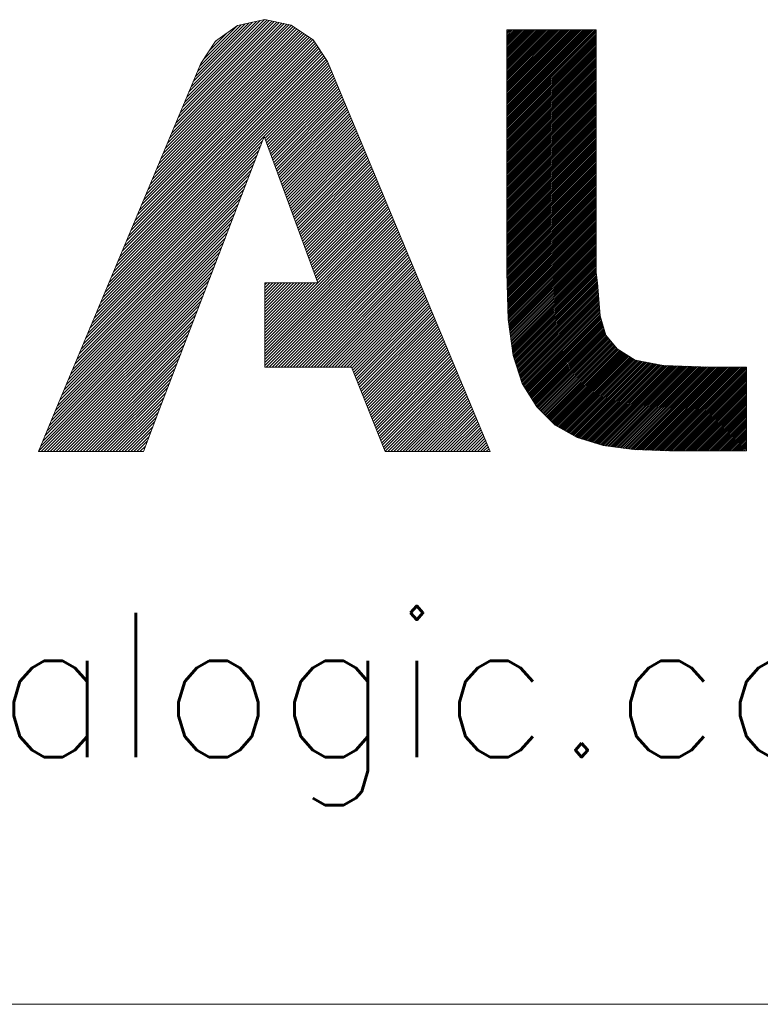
# Model space of a CAD drawing. Header units: millimetres. Extents: x 4 to 836, y 5 to 589.
# Tile 40 of 145: x 675 to 683, y 5 to 17. Entities that reach past the tile are written whole.
import ezdxf

# ---------------------------------------------------------------- set-up
doc = ezdxf.new("R2010")
doc.units = ezdxf.units.MM
doc.layers.add('256', color=7, linetype='Continuous', true_color=0xffffff)
doc.styles.add('blockfont', font='simplex.shx')

# ---------------------------------------------------------------- blocks, each defined once
blk = doc.blocks.new('HATCH7')
at = {"color": 5, "lineweight": 13}
for p, q in [((676.608234, 15.636857), (677.576043, 16.604666)), ((676.633608, 15.697444), (677.544171, 16.608007)), ((676.252987, 14.788636), (677.952104, 16.487752)), ((676.278362, 14.849223), (677.931079, 16.50194)), ((676.303737, 14.90981), (677.910053, 16.516127)), ((676.329111, 14.970397), (677.889028, 16.530314)), ((676.354486, 15.030985), (677.868003, 16.544502)), ((676.379861, 15.091572), (677.839898, 16.551609)), ((676.405236, 15.152159), (677.810581, 16.557504)), ((676.43061, 15.212746), (677.781263, 16.563399)), ((676.455985, 15.273334), (677.751946, 16.569295)), ((676.48136, 15.333921), (677.722629, 16.57519)), ((676.506735, 15.394508), (677.693312, 16.581085)), ((676.532109, 15.455095), (677.663995, 16.58698)), ((676.557484, 15.515682), (677.634677, 16.592876)), ((676.582859, 15.57627), (677.60536, 16.598771)), ((676.658983, 15.758031), (677.499351, 16.598399)), ((676.684358, 15.818618), (677.454531, 16.588791)), ((676.709733, 15.879206), (677.40971, 16.579183)), ((676.735107, 15.939793), (677.36489, 16.569576)), ((676.760482, 16.00038), (677.32007, 16.559968)), ((676.785857, 16.060967), (677.27525, 16.55036)), ((676.830545, 16.140868), (677.230429, 16.540752)), ((676.049989, 14.303938), (678.120304, 16.374253)), ((676.075364, 14.364525), (678.099279, 16.38844)), ((676.100739, 14.425112), (678.078254, 16.402628)), ((676.126114, 14.4857), (678.057229, 16.416815)), ((676.151488, 14.546287), (678.036204, 16.431002)), ((676.176863, 14.606874), (678.015179, 16.44519)), ((676.202238, 14.667461), (677.994154, 16.459377)), ((676.227613, 14.728049), (677.973129, 16.473565)), ((676.896241, 16.241777), (677.109656, 16.455191)), ((675.923116, 14.001002), (678.19082, 16.268706)), ((675.94849, 14.061589), (678.176758, 16.289857)), ((675.973865, 14.122176), (678.162697, 16.311008)), ((675.99924, 14.182764), (678.148636, 16.332159)), ((676.024615, 14.243351), (678.134574, 16.353311)), ((676.961937, 16.342685), (676.988283, 16.36903)), ((675.770867, 13.637479), (678.275188, 16.141799)), ((675.796242, 13.698066), (678.261126, 16.16295)), ((675.821617, 13.758653), (678.247065, 16.184101)), ((675.846991, 13.81924), (678.233004, 16.205253)), ((675.872366, 13.879828), (678.218942, 16.226404)), ((675.897741, 13.940415), (678.204881, 16.247555)), ((675.643993, 13.334543), (678.331619, 16.022168)), ((675.669368, 13.39513), (678.321248, 16.047009)), ((675.694743, 13.455717), (678.310876, 16.071851)), ((675.720118, 13.516304), (678.300505, 16.096692)), ((675.745492, 13.576891), (678.289249, 16.120648)), ((677.553863, 15.2092), (678.34199, 15.997327)), ((677.56331, 15.183434), (678.352361, 15.972485)), ((677.572757, 15.157669), (678.362732, 15.947644)), ((677.582204, 15.131903), (678.373104, 15.922803)), ((677.591651, 15.106138), (678.383475, 15.897962)), ((677.601098, 15.080372), (678.393846, 15.87312)), ((677.610545, 15.054607), (678.404217, 15.848279)), ((677.619992, 15.028841), (678.414588, 15.823438)), ((677.629439, 15.003076), (678.42496, 15.798597)), ((677.638886, 14.97731), (678.435331, 15.773755)), ((677.648332, 14.951544), (678.445702, 15.748914)), ((677.657779, 14.925779), (678.456073, 15.724073)), ((677.667226, 14.900013), (678.466444, 15.699231)), ((677.676673, 14.874248), (678.476816, 15.67439)), ((677.68612, 14.848482), (678.487187, 15.649549)), ((677.695567, 14.822717), (678.497558, 15.624708)), ((677.705014, 14.796951), (678.507929, 15.599866)), ((677.714461, 14.771186), (678.5183, 15.575025)), ((677.723908, 14.74542), (678.528672, 15.550184)), ((677.733355, 14.719654), (678.539043, 15.525343)), ((677.742802, 14.693889), (678.549414, 15.500501)), ((677.752249, 14.668123), (678.559785, 15.47566)), ((677.761695, 14.642358), (678.570156, 15.450819)), ((677.771142, 14.616592), (678.580528, 15.425977)), ((677.780589, 14.590827), (678.590899, 15.401136)), ((677.790036, 14.565061), (678.60127, 15.376295)), ((677.799483, 14.539296), (678.611641, 15.351454)), ((677.80893, 14.51353), (678.622012, 15.326612)), ((677.818377, 14.487764), (678.632384, 15.301771)), ((677.827824, 14.461999), (678.642755, 15.27693)), ((677.837271, 14.436233), (678.653126, 15.252089)), ((677.846718, 14.410468), (678.663497, 15.227247)), ((675.593244, 13.213368), (677.505335, 15.125459)), ((675.618619, 13.273955), (677.527293, 15.18263)), ((677.856165, 14.384702), (678.673868, 15.202406)), ((677.865612, 14.358937), (678.68424, 15.177565)), ((677.875059, 14.333171), (678.694611, 15.152723)), ((677.884505, 14.307406), (678.704982, 15.127882)), ((677.893952, 14.28164), (678.715353, 15.103041)), ((675.542494, 13.092194), (677.461417, 15.011116)), ((675.567869, 13.152781), (677.483376, 15.068288)), ((677.903399, 14.255874), (678.725724, 15.0782)), ((677.912846, 14.230109), (678.736096, 15.053358)), ((677.922293, 14.204343), (678.746467, 15.028517)), ((677.93174, 14.178578), (678.756838, 15.003676)), ((677.941187, 14.152812), (678.767209, 14.978834)), ((675.491745, 12.971019), (677.417499, 14.896774)), ((675.51712, 13.031607), (677.439458, 14.953945)), ((677.950634, 14.127047), (678.77758, 14.953993)), ((677.960081, 14.101281), (678.787952, 14.929152)), ((677.969528, 14.075516), (678.798323, 14.904311)), ((677.978975, 14.04975), (678.808694, 14.879469)), ((675.440996, 12.849845), (677.373582, 14.782431)), ((675.46637, 12.910432), (677.39554, 14.839602)), ((677.988422, 14.023985), (678.819065, 14.854628)), ((677.997868, 13.998219), (678.829436, 14.829787)), ((678.007315, 13.972453), (678.839808, 14.804946)), ((678.016762, 13.946688), (678.850179, 14.780104)), ((678.026209, 13.920922), (678.86055, 14.755263)), ((675.390246, 12.72867), (677.329664, 14.668088)), ((675.415621, 12.789258), (677.351623, 14.72526)), ((678.035656, 13.895157), (678.870921, 14.730422)), ((678.045103, 13.869391), (678.881292, 14.70558)), ((678.05455, 13.843626), (678.891664, 14.680739)), ((678.063997, 13.81786), (678.902035, 14.655898)), ((678.073444, 13.792095), (678.912406, 14.631057)), ((675.339497, 12.607496), (677.285746, 14.553746)), ((675.364871, 12.668083), (677.307705, 14.610917)), ((678.082891, 13.766329), (678.922777, 14.606215)), ((678.092338, 13.740563), (678.933148, 14.581374)), ((678.101785, 13.714798), (678.94352, 14.556533)), ((678.111232, 13.689032), (678.953891, 14.531692)), ((675.288747, 12.486322), (677.241829, 14.439403)), ((675.314122, 12.546909), (677.263787, 14.496574)), ((678.120678, 13.663267), (678.964262, 14.50685)), ((678.130125, 13.637501), (678.974633, 14.482009)), ((678.139572, 13.611736), (678.985004, 14.457168)), ((678.149019, 13.58597), (678.995375, 14.432326)), ((678.158466, 13.560205), (679.005747, 14.407485)), ((675.237998, 12.365147), (677.197911, 14.32506)), ((675.263372, 12.425734), (677.21987, 14.382232)), ((677.551557, 12.847658), (679.03686, 14.332961)), ((677.551557, 12.812446), (679.047231, 14.30812)), ((677.551557, 12.777233), (679.057603, 14.283279)), ((678.167913, 13.534439), (679.016118, 14.382644)), ((678.17736, 13.508673), (679.026489, 14.357803)), ((675.187248, 12.243973), (677.153993, 14.210718)), ((675.212623, 12.30456), (677.175952, 14.267889)), ((677.551557, 12.742021), (679.067974, 14.258437)), ((677.551557, 12.706808), (679.078345, 14.233596)), ((677.551557, 12.671596), (679.088716, 14.208755)), ((677.551557, 12.636383), (679.099087, 14.183914)), ((675.136499, 12.122798), (677.110075, 14.096375)), ((675.161873, 12.183386), (677.132034, 14.153546)), ((677.551557, 12.601171), (679.109459, 14.159072)), ((677.551557, 12.565958), (679.11983, 14.134231)), ((677.551557, 12.530746), (679.130201, 14.10939)), ((677.569896, 12.513872), (679.140572, 14.084549)), ((677.605108, 12.513872), (679.150943, 14.059707)), ((675.086111, 12.001985), (677.066158, 13.982033)), ((675.111124, 12.062211), (677.088117, 14.039204)), ((677.640321, 12.513872), (679.161315, 14.034866)), ((677.675533, 12.513872), (679.171686, 14.010025)), ((677.710746, 12.513872), (679.182057, 13.985183)), ((677.745958, 12.513872), (679.192428, 13.960342)), ((677.781171, 12.513872), (679.202799, 13.935501)), ((675.03611, 11.88156), (677.02224, 13.86769)), ((675.06111, 11.941773), (677.044199, 13.924861)), ((677.816383, 12.513872), (679.213171, 13.91066)), ((677.851595, 12.513872), (679.223542, 13.885818)), ((677.886808, 12.513872), (679.233913, 13.860977)), ((677.92202, 12.513872), (679.244284, 13.836136)), ((674.98611, 11.761134), (676.978322, 13.753347)), ((675.01111, 11.821347), (677.000281, 13.810519)), ((677.957233, 12.513872), (679.254655, 13.811295)), ((677.992445, 12.513872), (679.265027, 13.786453)), ((678.027658, 12.513872), (679.275398, 13.761612)), ((678.06287, 12.513872), (679.285769, 13.736771)), ((678.098083, 12.513872), (679.29614, 13.711929)), ((674.936109, 11.640709), (676.934405, 13.639005)), ((674.961109, 11.700922), (676.956364, 13.696176)), ((678.133295, 12.513872), (679.306511, 13.687088)), ((678.168508, 12.513872), (679.316883, 13.662247)), ((678.20372, 12.513872), (679.327254, 13.637406)), ((678.238933, 12.513872), (679.337625, 13.612564)), ((678.274145, 12.513872), (679.347996, 13.587723)), ((674.886108, 11.520283), (676.890487, 13.524662)), ((674.911109, 11.580496), (676.912446, 13.581833)), ((674.921235, 11.520198), (676.868528, 13.467491)), ((677.551557, 13.481483), (677.57779, 13.507716)), ((677.551557, 13.44627), (677.613003, 13.507716)), ((677.551557, 13.411058), (677.648215, 13.507716)), ((677.551557, 13.375845), (677.683428, 13.507716)), ((677.551557, 13.340633), (677.71864, 13.507716)), ((677.551557, 13.30542), (677.753853, 13.507716)), ((677.551557, 13.270208), (677.789065, 13.507716)), ((677.551557, 13.234995), (677.824278, 13.507716)), ((677.551557, 13.199783), (677.85949, 13.507716)), ((677.551557, 13.16457), (677.894703, 13.507716)), ((677.551557, 13.129358), (677.929915, 13.507716)), ((677.551557, 13.094145), (677.965128, 13.507716)), ((677.551557, 13.058933), (678.00034, 13.507716)), ((677.551557, 13.02372), (678.035553, 13.507716)), ((677.551557, 12.988508), (678.070765, 13.507716)), ((677.551557, 12.953295), (678.105978, 13.507716)), ((677.551557, 12.918083), (678.14119, 13.507716)), ((677.551557, 12.882871), (678.176402, 13.507716)), ((678.309358, 12.513872), (679.358367, 13.562882)), ((678.34457, 12.513872), (679.368739, 13.538041)), ((678.379783, 12.513872), (679.37911, 13.513199)), ((678.414995, 12.513872), (679.389481, 13.488358)), ((674.956448, 11.520198), (676.846569, 13.410319)), ((674.99166, 11.520198), (676.82461, 13.353148)), ((678.450208, 12.513872), (679.399852, 13.463517)), ((678.48542, 12.513872), (679.410223, 13.438675)), ((678.520632, 12.513872), (679.420595, 13.413834)), ((678.555845, 12.513872), (679.430966, 13.388993)), ((678.578837, 12.501651), (679.441337, 13.364152)), ((675.026873, 11.520198), (676.802652, 13.295977)), ((675.062085, 11.520198), (676.780693, 13.238805)), ((678.588882, 12.476485), (679.451708, 13.33931)), ((678.598928, 12.451318), (679.462079, 13.314469)), ((678.608973, 12.426151), (679.472451, 13.289628)), ((678.619019, 12.400984), (679.482822, 13.264786)), ((678.629064, 12.375817), (679.493193, 13.239945)), ((675.097298, 11.520198), (676.758734, 13.181634)), ((675.13251, 11.520198), (676.736775, 13.124463)), ((678.63911, 12.35065), (679.503564, 13.215104)), ((678.649155, 12.325483), (679.513935, 13.190263)), ((678.659201, 12.300316), (679.524307, 13.165421)), ((678.669246, 12.275149), (679.534678, 13.14058)), ((675.167723, 11.520198), (676.714816, 13.067291)), ((675.202935, 11.520198), (676.692857, 13.01012)), ((678.679292, 12.249982), (679.545049, 13.115739)), ((678.689337, 12.224815), (679.55542, 13.090898)), ((678.699383, 12.199648), (679.565791, 13.066056)), ((678.709428, 12.174481), (679.576163, 13.041215)), ((678.719474, 12.149314), (679.586534, 13.016374)), ((675.238148, 11.520198), (676.670899, 12.952949)), ((675.27336, 11.520198), (676.64894, 12.895778)), ((678.729519, 12.124147), (679.596905, 12.991532)), ((678.739565, 12.09898), (679.607276, 12.966691)), ((678.74961, 12.073813), (679.617647, 12.94185)), ((678.759656, 12.048646), (679.628019, 12.917009)), ((678.769701, 12.023479), (679.63839, 12.892167)), ((675.308573, 11.520198), (676.626981, 12.838606)), ((675.343785, 11.520198), (676.605022, 12.781435)), ((678.779747, 11.998312), (679.648761, 12.867326)), ((678.789792, 11.973145), (679.659132, 12.842485)), ((678.799838, 11.947978), (679.669503, 12.817644)), ((678.809883, 11.922811), (679.679875, 12.792802)), ((675.378998, 11.520198), (676.583063, 12.724264)), ((675.41421, 11.520198), (676.561104, 12.667092)), ((678.819929, 11.897644), (679.690246, 12.767961)), ((678.829974, 11.872477), (679.700617, 12.74312)), ((678.84002, 11.84731), (679.710988, 12.718278)), ((678.850065, 11.822143), (679.721359, 12.693437)), ((678.860111, 11.796976), (679.731731, 12.668596)), ((675.449423, 11.520198), (676.539146, 12.609921)), ((675.484635, 11.520198), (676.517187, 12.55275)), ((678.870156, 11.771809), (679.742102, 12.643755)), ((678.880202, 11.746642), (679.752473, 12.618913)), ((678.890247, 11.721475), (679.762844, 12.594072)), ((678.900293, 11.696308), (679.773215, 12.569231)), ((678.910338, 11.671141), (679.783586, 12.54439)), ((675.519848, 11.520198), (676.495228, 12.495578)), ((675.55506, 11.520198), (676.473269, 12.438407)), ((678.920384, 11.645974), (679.793958, 12.519548)), ((678.930429, 11.620807), (679.804329, 12.494707)), ((678.940475, 11.59564), (679.8147, 12.469866)), ((678.95052, 11.570473), (679.825071, 12.445024)), ((675.590272, 11.520198), (676.45131, 12.381236)), ((675.625485, 11.520198), (676.429351, 12.324064)), ((678.960566, 11.545306), (679.835442, 12.420183)), ((678.97067, 11.520198), (679.845814, 12.395342)), ((679.005882, 11.520198), (679.856185, 12.370501)), ((679.041095, 11.520198), (679.866556, 12.345659)), ((679.076307, 11.520198), (679.876927, 12.320818)), ((675.660697, 11.520198), (676.407392, 12.266893)), ((675.69591, 11.520198), (676.385434, 12.209722)), ((679.11152, 11.520198), (679.887298, 12.295977)), ((679.146732, 11.520198), (679.89767, 12.271135)), ((679.181945, 11.520198), (679.908041, 12.246294)), ((679.217157, 11.520198), (679.918412, 12.221453)), ((679.25237, 11.520198), (679.928783, 12.196612)), ((675.731122, 11.520198), (676.363475, 12.15255)), ((675.766335, 11.520198), (676.341516, 12.095379)), ((679.287582, 11.520198), (679.939154, 12.17177)), ((679.322795, 11.520198), (679.949526, 12.146929)), ((679.358007, 11.520198), (679.959897, 12.122088)), ((679.393219, 11.520198), (679.970268, 12.097247)), ((675.801547, 11.520198), (676.319594, 12.038245)), ((675.83676, 11.520198), (676.297731, 11.981169)), ((679.428432, 11.520198), (679.980639, 12.072405)), ((679.463644, 11.520198), (679.99101, 12.047564)), ((679.498857, 11.520198), (680.001382, 12.022723)), ((679.534069, 11.520198), (680.011753, 11.997881)), ((679.569282, 11.520198), (680.022124, 11.97304)), ((675.871972, 11.520198), (676.275868, 11.924094)), ((675.907185, 11.520198), (676.254005, 11.867018)), ((679.604494, 11.520198), (680.032495, 11.948199)), ((679.639707, 11.520198), (680.042866, 11.923358)), ((679.674919, 11.520198), (680.053238, 11.898516)), ((679.710132, 11.520198), (680.063609, 11.873675)), ((679.745344, 11.520198), (680.07398, 11.848834)), ((675.942397, 11.520198), (676.232142, 11.809943)), ((675.97761, 11.520198), (676.210279, 11.752867)), ((679.780557, 11.520198), (680.084351, 11.823993)), ((679.815769, 11.520198), (680.094722, 11.799151)), ((679.850982, 11.520198), (680.105094, 11.77431)), ((679.886194, 11.520198), (680.115465, 11.749469)), ((676.012822, 11.520198), (676.188416, 11.695792)), ((676.048035, 11.520198), (676.166553, 11.638716)), ((679.921407, 11.520198), (680.125836, 11.724627)), ((679.956619, 11.520198), (680.136207, 11.699786)), ((679.991832, 11.520198), (680.146578, 11.674945)), ((680.027044, 11.520198), (680.15695, 11.650104)), ((680.062256, 11.520198), (680.167321, 11.625262)), ((676.083247, 11.520198), (676.14469, 11.581641)), ((680.097469, 11.520198), (680.177692, 11.600421)), ((680.132681, 11.520198), (680.188063, 11.57558)), ((680.167894, 11.520198), (680.198434, 11.550738))]:
    blk.add_line(p, q, dxfattribs=at)
blk = doc.blocks.new('HATCH9')
at = {"color": 5, "lineweight": 13}
for p, q in [((680.406635, 16.461435), (680.43415, 16.48895)), ((680.406635, 16.441207), (680.454378, 16.48895)), ((680.406635, 16.42098), (680.474605, 16.48895)), ((680.406635, 16.400752), (680.494833, 16.48895)), ((680.406635, 16.380525), (680.51506, 16.48895)), ((680.406635, 16.360297), (680.535288, 16.48895)), ((680.406635, 16.34007), (680.555515, 16.48895)), ((680.406635, 16.319842), (680.575743, 16.48895)), ((680.406635, 16.299615), (680.59597, 16.48895)), ((680.406635, 16.279387), (680.616198, 16.48895)), ((680.406635, 16.25916), (680.636425, 16.48895)), ((680.406635, 16.238932), (680.656653, 16.48895)), ((680.406635, 16.218705), (680.67688, 16.48895)), ((680.406635, 16.198478), (680.697107, 16.48895)), ((680.406635, 16.17825), (680.717335, 16.48895)), ((680.406635, 16.158023), (680.737562, 16.48895)), ((680.406635, 16.137795), (680.75779, 16.48895)), ((680.406635, 16.117568), (680.778017, 16.48895)), ((680.406635, 16.09734), (680.798245, 16.48895)), ((680.406635, 16.077113), (680.818472, 16.48895)), ((680.406635, 16.056885), (680.8387, 16.48895)), ((680.406635, 16.036658), (680.858927, 16.48895)), ((680.406635, 16.01643), (680.879155, 16.48895)), ((680.406635, 15.996203), (680.899382, 16.48895)), ((680.406635, 15.975975), (680.91961, 16.48895)), ((680.406635, 15.955748), (680.939837, 16.48895)), ((680.406635, 15.935521), (680.960064, 16.48895)), ((680.406635, 15.915293), (680.980292, 16.48895)), ((680.406635, 15.895066), (681.000519, 16.48895)), ((680.406635, 15.874838), (681.020747, 16.48895)), ((680.406635, 15.854611), (681.040974, 16.48895)), ((680.406635, 15.834383), (681.061202, 16.48895)), ((680.406635, 15.814156), (681.081429, 16.48895)), ((680.406635, 15.793928), (681.101657, 16.48895)), ((680.406635, 15.773701), (681.121884, 16.48895)), ((680.406635, 15.753473), (681.142112, 16.48895)), ((680.406635, 15.733246), (681.162339, 16.48895)), ((680.406635, 15.713018), (681.182567, 16.48895)), ((680.406635, 15.692791), (681.202794, 16.48895)), ((680.406635, 15.672564), (681.223021, 16.48895)), ((680.406635, 15.652336), (681.243249, 16.48895)), ((680.406635, 15.632109), (681.263476, 16.48895)), ((680.406635, 15.611881), (681.283704, 16.48895)), ((680.406635, 15.591654), (681.303931, 16.48895)), ((680.406635, 15.571426), (681.324159, 16.48895)), ((680.406635, 15.551199), (681.344386, 16.48895)), ((680.406635, 15.530971), (681.364614, 16.48895)), ((680.406635, 15.510744), (681.384841, 16.48895)), ((680.406635, 15.490516), (681.405069, 16.48895)), ((680.406635, 15.470289), (681.425296, 16.48895)), ((680.406635, 15.450061), (681.445524, 16.48895)), ((680.406635, 15.429834), (681.457807, 16.481006)), ((680.406635, 15.409607), (681.457807, 16.460779)), ((680.406635, 15.389379), (681.457807, 16.440551)), ((680.406635, 15.369152), (681.457807, 16.420324)), ((680.406635, 15.348924), (681.457807, 16.400096)), ((680.406635, 15.328697), (681.457807, 16.379869)), ((680.406635, 15.308469), (681.457807, 16.359641)), ((680.406635, 15.288242), (681.457807, 16.339414)), ((680.406635, 15.268014), (681.457807, 16.319186)), ((680.406635, 15.247787), (681.457807, 16.298959)), ((680.406635, 15.227559), (681.457807, 16.278731)), ((680.406635, 15.207332), (681.457807, 16.258504)), ((680.406635, 15.187104), (681.457807, 16.238276)), ((680.406635, 15.166877), (681.457807, 16.218049)), ((680.406635, 15.14665), (681.457807, 16.197822)), ((680.406635, 15.126422), (681.457807, 16.177594)), ((680.406635, 15.106195), (681.457807, 16.157367)), ((680.406635, 15.085967), (681.457807, 16.137139)), ((680.406635, 15.06574), (681.457807, 16.116912)), ((680.406635, 15.045512), (681.457807, 16.096684)), ((680.406635, 15.025285), (681.457807, 16.076457)), ((680.406635, 15.005057), (681.457807, 16.056229)), ((680.406635, 14.98483), (681.457807, 16.036002)), ((680.406635, 14.964602), (681.457807, 16.015774)), ((680.406635, 14.944375), (681.457807, 15.995547)), ((680.406635, 14.924147), (681.457807, 15.975319)), ((680.406635, 14.90392), (681.457807, 15.955092)), ((680.406635, 14.883693), (681.457807, 15.934865)), ((680.406635, 14.863465), (681.457807, 15.914637)), ((680.406635, 14.843238), (681.457807, 15.89441)), ((680.406635, 14.82301), (681.457807, 15.874182)), ((680.406635, 14.802783), (681.457807, 15.853955)), ((680.406635, 14.782555), (681.457807, 15.833727)), ((680.406635, 14.762328), (681.457807, 15.8135)), ((680.406635, 14.7421), (681.457807, 15.793272)), ((680.406635, 14.721873), (681.457807, 15.773045)), ((680.406635, 14.701645), (681.457807, 15.752817)), ((680.406635, 14.681418), (681.457807, 15.73259)), ((680.406635, 14.66119), (681.457807, 15.712362)), ((680.406635, 14.640963), (681.457807, 15.692135)), ((680.406635, 14.620736), (681.457807, 15.671908)), ((680.406635, 14.600508), (681.457807, 15.65168)), ((680.406635, 14.580281), (681.457807, 15.631453)), ((680.406635, 14.560053), (681.457807, 15.611225)), ((680.406635, 14.539826), (681.457807, 15.590998)), ((680.406635, 14.519598), (681.457807, 15.57077)), ((680.406635, 14.499371), (681.457807, 15.550543)), ((680.406635, 14.479143), (681.457807, 15.530315)), ((680.406635, 14.458916), (681.457807, 15.510088)), ((680.406635, 14.438688), (681.457807, 15.48986)), ((680.406635, 14.418461), (681.457807, 15.469633)), ((680.406635, 14.398233), (681.457807, 15.449405)), ((680.406635, 14.378006), (681.457807, 15.429178)), ((680.406635, 14.357779), (681.457807, 15.408951)), ((680.406635, 14.337551), (681.457807, 15.388723)), ((680.406635, 14.317324), (681.457807, 15.368496)), ((680.406635, 14.297096), (681.457807, 15.348268)), ((680.406635, 14.276869), (681.457807, 15.328041)), ((680.406635, 14.256641), (681.457807, 15.307813)), ((680.406635, 14.236414), (681.457807, 15.287586)), ((680.406635, 14.216186), (681.457807, 15.267358)), ((680.406635, 14.195959), (681.457807, 15.247131)), ((680.406635, 14.175731), (681.457807, 15.226903)), ((680.406635, 14.155504), (681.457807, 15.206676)), ((680.406635, 14.135276), (681.457807, 15.186448)), ((680.406635, 14.115049), (681.457807, 15.166221)), ((680.406635, 14.094822), (681.457807, 15.145994)), ((680.406635, 14.074594), (681.457807, 15.125766)), ((680.406635, 14.054367), (681.457807, 15.105539)), ((680.406635, 14.034139), (681.457807, 15.085311)), ((680.406635, 14.013912), (681.457807, 15.065084)), ((680.406635, 13.993684), (681.457807, 15.044856)), ((680.406635, 13.973457), (681.457807, 15.024629)), ((680.406635, 13.953229), (681.457807, 15.004401)), ((680.406635, 13.933002), (681.457807, 14.984174)), ((680.406635, 13.912774), (681.457807, 14.963946)), ((680.406635, 13.892547), (681.457807, 14.943719)), ((680.406635, 13.87232), (681.457807, 14.923492)), ((680.406635, 13.852092), (681.457807, 14.903264)), ((680.406635, 13.831865), (681.457807, 14.883037)), ((680.406635, 13.811637), (681.457807, 14.862809)), ((680.406635, 13.79141), (681.457807, 14.842582)), ((680.406635, 13.771182), (681.457807, 14.822354)), ((680.406635, 13.750955), (681.457807, 14.802127)), ((680.406635, 13.730727), (681.457807, 14.781899)), ((680.406635, 13.7105), (681.457807, 14.761672)), ((680.406635, 13.690272), (681.457807, 14.741444)), ((680.406635, 13.670045), (681.457807, 14.721217)), ((680.406635, 13.649817), (681.457807, 14.700989)), ((680.406635, 13.62959), (681.457807, 14.680762)), ((680.407169, 13.609896), (681.457807, 14.660535)), ((680.407737, 13.590237), (681.457807, 14.640307)), ((680.408306, 13.570578), (681.457807, 14.62008)), ((680.408874, 13.550919), (681.457807, 14.599852)), ((680.409443, 13.531261), (681.457807, 14.579625)), ((680.410011, 13.511602), (681.457807, 14.559397)), ((680.41058, 13.491943), (681.457807, 14.53917)), ((680.411148, 13.472284), (681.457807, 14.518942)), ((680.411717, 13.452625), (681.457807, 14.498715)), ((680.412285, 13.432966), (681.457807, 14.478487)), ((680.412854, 13.413307), (681.457807, 14.45826)), ((680.413422, 13.393648), (681.457807, 14.438032)), ((680.413991, 13.373989), (681.457807, 14.417805)), ((680.41456, 13.35433), (681.457807, 14.397578)), ((680.415128, 13.334671), (681.457807, 14.37735)), ((680.415697, 13.315012), (681.457807, 14.357123)), ((680.416265, 13.295353), (681.457807, 14.336895)), ((680.416834, 13.275694), (681.457807, 14.316668)), ((680.417402, 13.256035), (681.457807, 14.29644)), ((680.417971, 13.236376), (681.457807, 14.276213)), ((680.418539, 13.216717), (681.457807, 14.255985)), ((680.419108, 13.197058), (681.457807, 14.235758)), ((680.419676, 13.1774), (681.457807, 14.21553)), ((680.420245, 13.157741), (681.457807, 14.195303)), ((680.420813, 13.138082), (681.457807, 14.175075)), ((680.421382, 13.118423), (681.457807, 14.154848)), ((680.42195, 13.098764), (681.457807, 14.134621)), ((680.422519, 13.079105), (681.457807, 14.114393)), ((680.424392, 13.06075), (681.457807, 14.094166)), ((680.426759, 13.04289), (681.457807, 14.073938)), ((680.429126, 13.02503), (681.457807, 14.053711)), ((680.431494, 13.00717), (681.457807, 14.033483)), ((680.433861, 12.98931), (681.457807, 14.013256)), ((680.436228, 12.971449), (681.457807, 13.993028)), ((680.438595, 12.953589), (681.457807, 13.972801)), ((680.440963, 12.935729), (681.457807, 13.952573)), ((680.44333, 12.917869), (681.457807, 13.932346)), ((680.445697, 12.900009), (681.457807, 13.912118)), ((680.448065, 12.882149), (681.457807, 13.891891)), ((680.450432, 12.864288), (681.457807, 13.871664)), ((680.452799, 12.846428), (681.457807, 13.851436)), ((680.455166, 12.828568), (681.457807, 13.831209)), ((680.457534, 12.810708), (681.457807, 13.810981)), ((680.459901, 12.792848), (681.457807, 13.790754)), ((680.462268, 12.774988), (681.457807, 13.770526)), ((680.464636, 12.757127), (681.457807, 13.750299)), ((680.467003, 12.739267), (681.457807, 13.730071)), ((680.46937, 12.721407), (681.457807, 13.709844)), ((680.471737, 12.703547), (681.457807, 13.689616)), ((680.474105, 12.685687), (681.457807, 13.669389)), ((680.476472, 12.667827), (681.457807, 13.649161)), ((680.478913, 12.65004), (681.457807, 13.628934)), ((680.483906, 12.634805), (681.460257, 13.611157)), ((680.488899, 12.619571), (681.462779, 13.593451)), ((680.493891, 12.604336), (681.465302, 13.575746)), ((680.498884, 12.589101), (681.467824, 13.558041)), ((680.503877, 12.573867), (681.470346, 13.540336)), ((680.50887, 12.558632), (681.472868, 13.522631)), ((680.513863, 12.543398), (681.475222, 13.504757)), ((680.518856, 12.528163), (681.476675, 13.485982)), ((680.523849, 12.512928), (681.478128, 13.467208)), ((680.528841, 12.497694), (681.479581, 13.448433)), ((680.533834, 12.482459), (681.481034, 13.429659)), ((680.538827, 12.467224), (681.482487, 13.410884)), ((680.54382, 12.45199), (681.48394, 13.39211)), ((680.548813, 12.436755), (681.485393, 13.373335)), ((680.553806, 12.421521), (681.486846, 13.354561)), ((680.558798, 12.406286), (681.488299, 13.335786)), ((680.563791, 12.391051), (681.489752, 13.317012)), ((680.568784, 12.375817), (681.491205, 13.298237)), ((680.573777, 12.360582), (681.492658, 13.279463)), ((680.57877, 12.345348), (681.494111, 13.260688)), ((680.583763, 12.330113), (681.495564, 13.241914)), ((680.589649, 12.315772), (681.497017, 13.223139)), ((680.597419, 12.303314), (681.498469, 13.204365)), ((680.605189, 12.290856), (681.499922, 13.18559)), ((680.612958, 12.278399), (681.501375, 13.166816)), ((680.620728, 12.265941), (681.502828, 13.148041)), ((680.628498, 12.253484), (681.504281, 13.129267)), ((680.636268, 12.241026), (681.506676, 13.111434)), ((680.644038, 12.228568), (681.511216, 13.095746)), ((680.651807, 12.216111), (681.515755, 13.080058)), ((680.659577, 12.203653), (681.520294, 13.06437)), ((680.667347, 12.191195), (681.524834, 13.048682)), ((680.675117, 12.178738), (681.529373, 13.032994)), ((680.682887, 12.16628), (681.533913, 13.017306)), ((680.690657, 12.153822), (681.538452, 13.001618)), ((680.698426, 12.141365), (681.542992, 12.98593)), ((680.706196, 12.128907), (681.547531, 12.970242)), ((680.713966, 12.116449), (681.552071, 12.954554)), ((680.721736, 12.103992), (681.55661, 12.938866)), ((680.729506, 12.091534), (681.561149, 12.923178)), ((680.737275, 12.079076), (681.565689, 12.90749)), ((680.745045, 12.066619), (681.570228, 12.891802)), ((680.752815, 12.054161), (681.578318, 12.879664)), ((680.760828, 12.041946), (681.587472, 12.868591)), ((680.771041, 12.031932), (681.596626, 12.857518)), ((680.781255, 12.021919), (681.605781, 12.846444)), ((680.791468, 12.011905), (681.614935, 12.835371)), ((680.801682, 12.001891), (681.62409, 12.824298)), ((680.811896, 11.991877), (681.633244, 12.813225)), ((680.822109, 11.981863), (681.642398, 12.802152)), ((680.832323, 11.97185), (681.651553, 12.791079)), ((680.842537, 11.961836), (681.660707, 12.780006)), ((680.85275, 11.951822), (681.669862, 12.768933)), ((680.862964, 11.941808), (681.679016, 12.75786)), ((680.873178, 11.931794), (681.68817, 12.746787)), ((680.883391, 11.92178), (681.697325, 12.735714)), ((680.893605, 11.911767), (681.707071, 12.725233)), ((680.903819, 11.901753), (681.719658, 12.717592)), ((680.914032, 11.891739), (681.732245, 12.709952)), ((680.924246, 11.881725), (681.744832, 12.702311)), ((680.934459, 11.871711), (681.757419, 12.694671)), ((680.944673, 11.861697), (681.770006, 12.68703)), ((680.954887, 11.851684), (681.782593, 12.67939)), ((680.9651, 11.84167), (681.79518, 12.671749)), ((680.975314, 11.831656), (681.807767, 12.664109)), ((680.987817, 11.823932), (681.820354, 12.656468)), ((681.000677, 11.816564), (681.832941, 12.648828)), ((681.013537, 11.809197), (681.845528, 12.641187)), ((681.026397, 11.80183), (681.858115, 12.633547)), ((681.039258, 11.794462), (681.870702, 12.625906)), ((681.052118, 11.787095), (681.883289, 12.618266)), ((681.064978, 11.779728), (681.895876, 12.610625)), ((681.077838, 11.77236), (681.908463, 12.602985)), ((681.090698, 11.764993), (681.922157, 12.596452)), ((681.103558, 11.757626), (681.939076, 12.593144)), ((681.116418, 11.750258), (681.955996, 12.589836)), ((681.129278, 11.742891), (681.972916, 12.586528)), ((681.142139, 11.735524), (681.989835, 12.58322)), ((681.154999, 11.728156), (682.006755, 12.579912)), ((681.167859, 11.720789), (682.023674, 12.576604)), ((681.180719, 11.713422), (682.040594, 12.573297)), ((681.193579, 11.706054), (682.057514, 12.569989)), ((681.206439, 11.698687), (682.074433, 12.566681)), ((681.219299, 11.69132), (682.091353, 12.563373)), ((681.232159, 11.683952), (682.108272, 12.560065)), ((681.247036, 11.678601), (682.125192, 12.556757)), ((681.262536, 11.673874), (682.142112, 12.553449)), ((681.278037, 11.669147), (682.159031, 12.550142)), ((681.293537, 11.66442), (682.175951, 12.546834)), ((681.309038, 11.659693), (682.19287, 12.543526)), ((681.324538, 11.654966), (682.20979, 12.540218)), ((681.340039, 11.650239), (682.226709, 12.53691)), ((681.355539, 11.645513), (682.243629, 12.533602)), ((681.37104, 11.640786), (682.261881, 12.531627)), ((681.38654, 11.636059), (682.281465, 12.530983)), ((681.402041, 11.631332), (682.301049, 12.53034)), ((681.417541, 11.626605), (682.320633, 12.529696)), ((681.433042, 11.621878), (682.340217, 12.529053)), ((681.448542, 11.617151), (682.359801, 12.528409)), ((681.464043, 11.612424), (682.379385, 12.527766)), ((681.479543, 11.607697), (682.398969, 12.527122)), ((681.495044, 11.60297), (682.418552, 12.526478)), ((681.510544, 11.598243), (682.438136, 12.525835)), ((681.526045, 11.593516), (682.45772, 12.525191)), ((681.541545, 11.588789), (682.477304, 12.524548)), ((681.559336, 11.586352), (682.496888, 12.523904)), ((681.577156, 11.583944), (682.516472, 12.52326)), ((681.594976, 11.581537), (682.536056, 12.522617)), ((681.612796, 11.579129), (682.55564, 12.521973)), ((681.630616, 11.576722), (682.575223, 12.52133)), ((681.648436, 11.574314), (682.594807, 12.520686)), ((681.666255, 11.571907), (682.614391, 12.520042)), ((681.684075, 11.569499), (682.633975, 12.519399)), ((681.701895, 11.567092), (682.653559, 12.518755)), ((681.719715, 11.564684), (682.673143, 12.518112)), ((681.737535, 11.562277), (682.692727, 12.517468)), ((681.755355, 11.559869), (682.712311, 12.516825)), ((681.773175, 11.557462), (682.731894, 12.516181)), ((681.790995, 11.555054), (682.751478, 12.515537)), ((681.808815, 11.552647), (682.771062, 12.514894)), ((681.826635, 11.550239), (682.790646, 12.51425)), ((681.844455, 11.547831), (682.810495, 12.513872)), ((681.862275, 11.545424), (682.830723, 12.513872)), ((681.880095, 11.543016), (682.85095, 12.513872)), ((681.897914, 11.540609), (682.871178, 12.513872)), ((681.916996, 11.539462), (682.891405, 12.513872)), ((681.936572, 11.538811), (682.911633, 12.513872)), ((681.956148, 11.53816), (682.93186, 12.513872)), ((681.975724, 11.537509), (682.952088, 12.513872)), ((681.995301, 11.536858), (682.972315, 12.513872)), ((682.014877, 11.536207), (682.992542, 12.513872)), ((682.034453, 11.535555), (683.01277, 12.513872)), ((682.054029, 11.534904), (683.032997, 12.513872)), ((682.073606, 11.534253), (683.053225, 12.513872)), ((682.093182, 11.533602), (683.073452, 12.513872)), ((682.112758, 11.532951), (683.09368, 12.513872)), ((682.132335, 11.532299), (683.113907, 12.513872)), ((682.151911, 11.531648), (683.134135, 12.513872)), ((682.171487, 11.530997), (683.154362, 12.513872)), ((682.191063, 11.530346), (683.17459, 12.513872)), ((682.21064, 11.529695), (683.194817, 12.513872)), ((682.230216, 11.529043), (683.215045, 12.513872)), ((682.249792, 11.528392), (683.232986, 12.511586)), ((682.269369, 11.527741), (683.232986, 12.491359)), ((682.288945, 11.52709), (683.232986, 12.471131)), ((682.308521, 11.526439), (683.232986, 12.450904)), ((682.328194, 11.525884), (683.232986, 12.430676)), ((682.348421, 11.525884), (683.232986, 12.410449)), ((682.368649, 11.525884), (683.232986, 12.390221)), ((682.388876, 11.525884), (683.232986, 12.369994)), ((682.409104, 11.525884), (683.232986, 12.349766)), ((682.429331, 11.525884), (683.232986, 12.329539)), ((682.449559, 11.525884), (683.232986, 12.309311)), ((682.469786, 11.525884), (683.232986, 12.289084)), ((682.490014, 11.525884), (683.232986, 12.268856)), ((682.510241, 11.525884), (683.232986, 12.248629)), ((682.530468, 11.525884), (683.232986, 12.228402)), ((682.550696, 11.525884), (683.232986, 12.208174)), ((682.570923, 11.525884), (683.232986, 12.187947)), ((682.591151, 11.525884), (683.232986, 12.167719)), ((682.611378, 11.525884), (683.232986, 12.147492)), ((682.631606, 11.525884), (683.232986, 12.127264)), ((682.651833, 11.525884), (683.232986, 12.107037)), ((682.672061, 11.525884), (683.232986, 12.086809)), ((682.692288, 11.525884), (683.232986, 12.066582)), ((682.712516, 11.525884), (683.232986, 12.046354)), ((682.732743, 11.525884), (683.232986, 12.026127)), ((682.752971, 11.525884), (683.232986, 12.005899)), ((682.773198, 11.525884), (683.232986, 11.985672)), ((682.793425, 11.525884), (683.232986, 11.965445)), ((682.813653, 11.525884), (683.232986, 11.945217)), ((682.83388, 11.525884), (683.232986, 11.92499)), ((682.854108, 11.525884), (683.232986, 11.904762)), ((682.874335, 11.525884), (683.232986, 11.884535)), ((682.894563, 11.525884), (683.232986, 11.864307)), ((682.91479, 11.525884), (683.232986, 11.84408)), ((682.935018, 11.525884), (683.232986, 11.823852)), ((682.955245, 11.525884), (683.232986, 11.803625)), ((682.975473, 11.525884), (683.232986, 11.783397)), ((682.9957, 11.525884), (683.232986, 11.76317)), ((683.015927, 11.525884), (683.232986, 11.742943)), ((683.036155, 11.525884), (683.232986, 11.722715)), ((683.056382, 11.525884), (683.232986, 11.702488)), ((683.07661, 11.525884), (683.232986, 11.68226)), ((683.096837, 11.525884), (683.232986, 11.662033)), ((683.117065, 11.525884), (683.232986, 11.641805)), ((683.137292, 11.525884), (683.232986, 11.621578)), ((683.15752, 11.525884), (683.232986, 11.60135)), ((683.177747, 11.525884), (683.232986, 11.581123)), ((683.197975, 11.525884), (683.232986, 11.560895))]:
    blk.add_line(p, q, dxfattribs=at)

msp = doc.modelspace()

# ---------------------------------------------------------------- linework, layer by layer
at = {"layer": '256', "color": 5, "linetype": 'Continuous', "lineweight": 18}
for p, q in [((677.23, 16.541), (677.552, 16.61)), ((677.552, 16.61), (677.865, 16.547)), ((676.971, 16.357), (677.23, 16.541)), ((677.865, 16.547), (678.121, 16.374)), ((680.407, 16.489), (681.458, 16.489)), ((680.407, 13.628), (680.407, 16.489)), ((681.458, 16.489), (681.458, 13.628)), ((678.121, 16.374), (678.293, 16.116)), ((676.799, 16.093), (676.971, 16.357)), ((675.11, 12.06), (676.799, 16.093)), ((678.293, 16.116), (680.211, 11.52)), ((677.546, 15.231), (676.328, 12.06)), ((678.178, 13.508), (677.546, 15.231)), ((680.423, 13.074), (680.407, 13.628)), ((681.458, 13.628), (681.475, 13.508)), ((677.552, 13.508), (678.178, 13.508)), ((677.552, 12.514), (677.552, 13.508)), ((681.475, 13.508), (681.505, 13.116)), ((680.479, 12.65), (680.423, 13.074)), ((681.505, 13.116), (681.571, 12.888)), ((681.571, 12.888), (681.705, 12.727)), ((681.705, 12.727), (681.918, 12.597)), ((680.587, 12.32), (680.479, 12.65)), ((681.918, 12.597), (682.252, 12.532)), ((678.574, 12.514), (677.552, 12.514)), ((678.971, 11.52), (678.574, 12.514)), ((682.252, 12.532), (682.802, 12.514)), ((682.802, 12.514), (683.233, 12.514)), ((683.233, 12.514), (683.233, 11.526)), ((680.76, 12.043), (680.587, 12.32)), ((674.886, 11.52), (675.11, 12.06)), ((676.328, 12.06), (676.121, 11.52)), ((680.977, 11.83), (680.76, 12.043)), ((681.235, 11.682), (680.977, 11.83)), ((681.542, 11.589), (681.235, 11.682)), ((676.121, 11.52), (674.886, 11.52)), ((680.211, 11.52), (678.971, 11.52)), ((681.903, 11.54), (681.542, 11.589)), ((682.325, 11.526), (681.903, 11.54)), ((682.687, 11.526), (682.325, 11.526)), ((683.233, 11.526), (682.687, 11.526))]:
    msp.add_line(p, q, dxfattribs=at)
at = {"layer": '256', "color": 3, "linetype": 'Continuous', "lineweight": 18}
msp.add_line((15, 5), (836, 5), dxfattribs=at)

# ---------------------------------------------------------------- block references
at = {"layer": '256', "color": 5, "linetype": 'Continuous', "lineweight": 13}
for name in ['HATCH7', 'HATCH9']:
    msp.add_blockref(name, (0, 0), dxfattribs=at)

# ---------------------------------------------------------------- texts
at = {"layer": '256', "color": 4, "linetype": 'Continuous', "lineweight": 13, "insert": (665.31, 7.349), "char_height": 1.7, "attachment_point": 7, "line_spacing_factor": 0.903614, "style": 'blockfont'}
msp.add_mtext('\\W0.9878;www.datalogic.com', dxfattribs=at)

doc.saveas('drawing.dxf')
